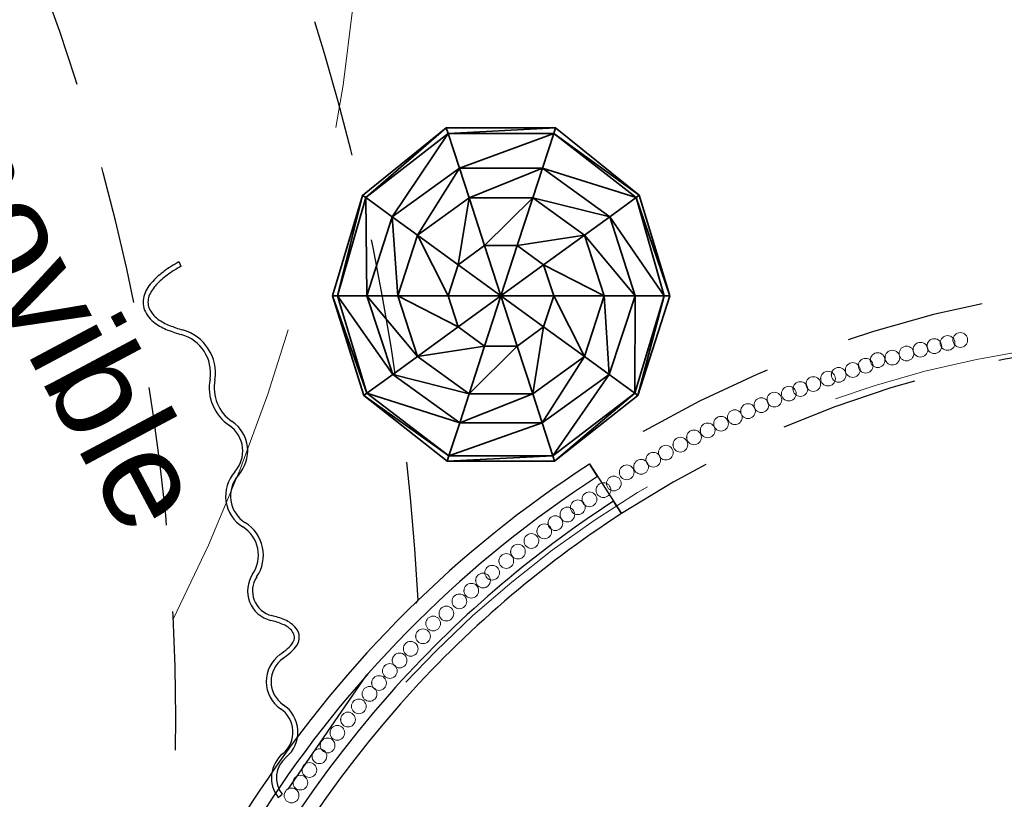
# Model space of a CAD drawing. Header units: millimetres. Extents: x 5 to 415, y 5 to 292.
# Tile 20 of 107: x 286 to 306, y 88 to 104. Entities that reach past the tile are written whole.
import ezdxf
from ezdxf.xclip import XClip

# ---------------------------------------------------------------- set-up
doc = ezdxf.new("R2010")
doc.units = ezdxf.units.MM
doc.header["$MEASUREMENT"] = 0
doc.header["$XCLIPFRAME"] = 0
doc.linetypes.add('Discontinu', pattern=[10.583333, 6.35, -4.233333])
doc.linetypes.add('Tirets', pattern=[4.586109, 2.822222, -1.763887])
for name, color, linetype in [('01-007-DESSINS IMPORTES_GEOMETRE_EXTERNES_XREF', 7, 'Continuous'), ('09-004-TEXTES 100', 7, 'Continuous'), ('Nouveau_02-018-CLOISONS', 7, 'Continuous'), ('Nouveau_02-021-CLOISONS SPECIFIQUES HABILLAGE', 7, 'Continuous'), ('Nouveau_07-001-MOBILIER CONTRACTUEL', 7, 'Continuous'), ('Nouveau_10-002-LOCALISATION ET TYPE FAUX PLAFONDS', 7, 'Continuous')]:
    doc.layers.add(name, color=color, linetype=linetype)
doc.styles.add('STYLE_GENERE_2', font='Arial.ttf')

# ---------------------------------------------------------------- blocks, each defined once
blk = doc.blocks.new('Dessin_1_1', base_point=(-19.415, 56.033))
at = {"layer": 'Nouveau_02-021-CLOISONS SPECIFIQUES HABILLAGE', "linetype": 'Continuous', "lineweight": 0, "true_color": 0x000000}
h = blk.add_hatch(dxfattribs=at)
h.set_pattern_fill('Cuivre_Bronze_0001', color=18, style=0, pattern_type=2)
h.set_pattern_definition([(269.91, (305.1164, 97.3237), (-2.6, 0.004), []), (269.91, (303.8164, 97.3257), (-2.6, 0.004), [1.95, -0.65])])
h.paths.add_polyline_path([(305.116, 97.324, 0.414214), (305.266, 97.173, 0.414214), (305.416, 97.323, 0.414214), (305.267, 97.473, 0.414214)])
h = blk.add_hatch(dxfattribs=at)
h.set_pattern_fill('Cuivre_Bronze_0001', color=18, style=0, pattern_type=2)
h.set_pattern_definition([(269.91, (304.3055, 97.125), (-2.6, 0.004), []), (269.91, (303.0055, 97.127), (-2.6, 0.004), [1.95, -0.65])])
h.paths.add_polyline_path([(304.306, 97.125, 0.414214), (304.455, 96.975, 0.414214), (304.606, 97.125, 0.414214), (304.456, 97.275, 0.414214)])
h = blk.add_hatch(dxfattribs=at)
h.set_pattern_fill('Cuivre_Bronze_0001', color=18, style=0, pattern_type=2)
h.set_pattern_definition([(269.91, (304.5878, 97.1978), (-2.6, 0.004), []), (269.91, (303.2878, 97.1998), (-2.6, 0.004), [1.95, -0.65])])
h.paths.add_polyline_path([(304.588, 97.198, 0.414214), (304.738, 97.048, 0.414214), (304.888, 97.197, 0.414214), (304.738, 97.348, 0.414214)])
h = blk.add_hatch(dxfattribs=at)
h.set_pattern_fill('Cuivre_Bronze_0001', color=18, style=0, pattern_type=2)
h.set_pattern_definition([(269.91, (304.8568, 97.2636), (-2.6, 0.004), []), (269.91, (303.5568, 97.2656), (-2.6, 0.004), [1.95, -0.65])])
h.paths.add_polyline_path([(304.857, 97.264, 0.414214), (305.007, 97.113, 0.414214), (305.157, 97.263, 0.414214), (305.007, 97.413, 0.414214)])
h = blk.add_hatch(dxfattribs=at)
h.set_pattern_fill('Cuivre_Bronze_0001', color=18, style=0, pattern_type=2)
h.set_pattern_definition([(269.91, (303.4328, 96.913), (-2.6, 0.004), []), (269.91, (302.1328, 96.915), (-2.6, 0.004), [1.95, -0.65])])
h.paths.add_polyline_path([(303.433, 96.913, 0.414214), (303.583, 96.763, 0.414214), (303.733, 96.913, 0.414214), (303.583, 97.063, 0.414214)])
h = blk.add_hatch(dxfattribs=at)
h.set_pattern_fill('Cuivre_Bronze_0001', color=18, style=0, pattern_type=2)
h.set_pattern_definition([(269.91, (303.733, 96.9654), (-2.6, 0.004), []), (269.91, (302.433, 96.9674), (-2.6, 0.004), [1.95, -0.65])])
h.paths.add_polyline_path([(303.733, 96.965, 0.414214), (303.883, 96.815, 0.414214), (304.033, 96.965, 0.414214), (303.883, 97.115, 0.414214)])
h = blk.add_hatch(dxfattribs=at)
h.set_pattern_fill('Cuivre_Bronze_0001', color=18, style=0, pattern_type=2)
h.set_pattern_definition([(269.91, (304.0214, 97.048), (-2.6, 0.004), []), (269.91, (302.7215, 97.0499), (-2.6, 0.004), [1.95, -0.65])])
h.paths.add_polyline_path([(304.021, 97.048, 0.414214), (304.171, 96.898, 0.414214), (304.321, 97.047, 0.414214), (304.172, 97.198, 0.414214)])
h = blk.add_hatch(dxfattribs=at)
h.set_pattern_fill('Cuivre_Bronze_0001', color=18, style=0, pattern_type=2)
h.set_pattern_definition([(269.91, (302.928, 96.7127), (-2.6, 0.004), []), (269.91, (301.628, 96.7147), (-2.6, 0.004), [1.95, -0.65])])
h.paths.add_polyline_path([(302.928, 96.713, 0.414214), (303.078, 96.562, 0.414214), (303.228, 96.712, 0.414214), (303.078, 96.862, 0.414214)])
h = blk.add_hatch(dxfattribs=at)
h.set_pattern_fill('Cuivre_Bronze_0001', color=18, style=0, pattern_type=2)
h.set_pattern_definition([(269.91, (303.191, 96.799), (-2.6, 0.004), []), (269.91, (301.891, 96.8009), (-2.6, 0.004), [1.95, -0.65])])
h.paths.add_polyline_path([(303.191, 96.799, 0.414214), (303.341, 96.649, 0.414214), (303.491, 96.798, 0.414214), (303.341, 96.949, 0.414214)])
h = blk.add_hatch(dxfattribs=at)
h.set_pattern_fill('Cuivre_Bronze_0001', color=18, style=0, pattern_type=2)
h.set_pattern_definition([(269.91, (302.4226, 96.5368), (-2.6, 0.004), []), (269.91, (301.1226, 96.5388), (-2.6, 0.004), [1.95, -0.65])])
h.paths.add_polyline_path([(302.423, 96.537, 0.414214), (302.572, 96.387, 0.414214), (302.723, 96.536, 0.414214), (302.573, 96.687, 0.414214)])
h = blk.add_hatch(dxfattribs=at)
h.set_pattern_fill('Cuivre_Bronze_0001', color=18, style=0, pattern_type=2)
h.set_pattern_definition([(269.91, (302.6403, 96.6142), (-2.6, 0.004), []), (269.91, (301.3403, 96.6162), (-2.6, 0.004), [1.95, -0.65])])
h.paths.add_polyline_path([(302.64, 96.614, 0.414214), (302.79, 96.464, 0.414214), (302.94, 96.614, 0.414214), (302.791, 96.764, 0.414214)])
h = blk.add_hatch(dxfattribs=at)
h.set_pattern_fill('Cuivre_Bronze_0001', color=18, style=0, pattern_type=2)
h.set_pattern_definition([(269.91, (301.8596, 96.3247), (-2.6, 0.004), []), (269.91, (300.5596, 96.3267), (-2.6, 0.004), [1.95, -0.65])])
h.paths.add_polyline_path([(301.86, 96.325, 0.414214), (302.009, 96.174, 0.414214), (302.16, 96.324, 0.414214), (302.01, 96.474, 0.414214)])
h = blk.add_hatch(dxfattribs=at)
h.set_pattern_fill('Cuivre_Bronze_0001', color=18, style=0, pattern_type=2)
h.set_pattern_definition([(269.91, (302.1241, 96.4265), (-2.6, 0.004), []), (269.91, (300.8241, 96.4285), (-2.6, 0.004), [1.95, -0.65])])
h.paths.add_polyline_path([(302.124, 96.426, 0.414214), (302.274, 96.276, 0.414214), (302.424, 96.426, 0.414214), (302.274, 96.576, 0.414214)])
h = blk.add_hatch(dxfattribs=at)
h.set_pattern_fill('Cuivre_Bronze_0001', color=18, style=0, pattern_type=2)
h.set_pattern_definition([(269.91, (301.332, 96.11), (-2.6, 0.004), []), (269.91, (300.032, 96.112), (-2.6, 0.004), [1.95, -0.65])])
h.paths.add_polyline_path([(301.332, 96.11, 0.414214), (301.482, 95.96, 0.414214), (301.632, 96.11, 0.414214), (301.482, 96.26, 0.414214)])
h = blk.add_hatch(dxfattribs=at)
h.set_pattern_fill('Cuivre_Bronze_0001', color=18, style=0, pattern_type=2)
h.set_pattern_definition([(269.91, (301.6265, 96.2318), (-2.6, 0.004), []), (269.91, (300.3265, 96.2337), (-2.6, 0.004), [1.95, -0.65])])
h.paths.add_polyline_path([(301.626, 96.232, 0.414214), (301.776, 96.082, 0.414214), (301.926, 96.231, 0.414214), (301.777, 96.382, 0.414214)])
h = blk.add_hatch(dxfattribs=at)
h.set_pattern_fill('Cuivre_Bronze_0001', color=18, style=0, pattern_type=2)
h.set_pattern_definition([(269.91, (300.7948, 95.8751), (-2.6, 0.004), []), (269.91, (299.4948, 95.877), (-2.6, 0.004), [1.95, -0.65])])
h.paths.add_polyline_path([(300.795, 95.875, 0.414214), (300.945, 95.725, 0.414214), (301.095, 95.875, 0.414214), (300.945, 96.025, 0.414214)])
h = blk.add_hatch(dxfattribs=at)
h.set_pattern_fill('Cuivre_Bronze_0001', color=18, style=0, pattern_type=2)
h.set_pattern_definition([(269.91, (301.0666, 95.996), (-2.6, 0.004), []), (269.91, (299.7666, 95.998), (-2.6, 0.004), [1.95, -0.65])])
h.paths.add_polyline_path([(301.067, 95.996, 0.414214), (301.216, 95.846, 0.414214), (301.367, 95.996, 0.414214), (301.217, 96.146, 0.414214)])
h = blk.add_hatch(dxfattribs=at)
h.set_pattern_fill('Cuivre_Bronze_0001', color=18, style=0, pattern_type=2)
h.set_pattern_definition([(269.91, (300.5269, 95.7516), (-2.6, 0.004), []), (269.91, (299.2269, 95.7536), (-2.6, 0.004), [1.95, -0.65])])
h.paths.add_polyline_path([(300.527, 95.752, 0.414214), (300.677, 95.601, 0.414214), (300.827, 95.751, 0.414214), (300.677, 95.901, 0.414214)])
h = blk.add_hatch(dxfattribs=at)
h.set_pattern_fill('Cuivre_Bronze_0001', color=18, style=0, pattern_type=2)
h.set_pattern_definition([(269.91, (299.9742, 95.4832), (-2.6, 0.004), []), (269.91, (298.6742, 95.4852), (-2.6, 0.004), [1.95, -0.65])])
h.paths.add_polyline_path([(299.974, 95.483, 0.414214), (300.124, 95.333, 0.414214), (300.274, 95.483, 0.414214), (300.124, 95.633, 0.414214)])
h = blk.add_hatch(dxfattribs=at)
h.set_pattern_fill('Cuivre_Bronze_0001', color=18, style=0, pattern_type=2)
h.set_pattern_definition([(269.91, (300.2466, 95.6179), (-2.6, 0.004), []), (269.91, (298.9466, 95.6199), (-2.6, 0.004), [1.95, -0.65])])
h.paths.add_polyline_path([(300.247, 95.618, 0.414214), (300.396, 95.468, 0.414214), (300.547, 95.617, 0.414214), (300.397, 95.768, 0.414214)])
h = blk.add_hatch(dxfattribs=at)
h.set_pattern_fill('Cuivre_Bronze_0001', color=18, style=0, pattern_type=2)
h.set_pattern_definition([(269.91, (299.6946, 95.3402), (-2.6, 0.004), []), (269.91, (298.3946, 95.3422), (-2.6, 0.004), [1.95, -0.65])])
h.paths.add_polyline_path([(299.695, 95.34, 0.414214), (299.844, 95.19, 0.414214), (299.995, 95.34, 0.414214), (299.845, 95.49, 0.414214)])
h = blk.add_hatch(dxfattribs=at)
h.set_pattern_fill('Cuivre_Bronze_0001', color=18, style=0, pattern_type=2)
h.set_pattern_definition([(269.91, (299.417, 95.1932), (-2.6, 0.004), []), (269.91, (298.117, 95.1952), (-2.6, 0.004), [1.95, -0.65])])
h.paths.add_polyline_path([(299.417, 95.193, 0.414214), (299.567, 95.043, 0.414214), (299.717, 95.193, 0.414214), (299.567, 95.343, 0.414214)])
h = blk.add_hatch(dxfattribs=at)
h.set_pattern_fill('Cuivre_Bronze_0001', color=18, style=0, pattern_type=2)
h.set_pattern_definition([(269.91, (298.8664, 94.8867), (-2.6, 0.004), []), (269.91, (297.5664, 94.8887), (-2.6, 0.004), [1.95, -0.65])])
h.paths.add_polyline_path([(298.866, 94.887, 0.414214), (299.016, 94.736, 0.414214), (299.166, 94.886, 0.414214), (299.017, 95.036, 0.414214)])
h = blk.add_hatch(dxfattribs=at)
h.set_pattern_fill('Cuivre_Bronze_0001', color=18, style=0, pattern_type=2)
h.set_pattern_definition([(269.91, (299.1217, 95.0313), (-2.6, 0.004), []), (269.91, (297.8217, 95.0333), (-2.6, 0.004), [1.95, -0.65])])
h.paths.add_polyline_path([(299.122, 95.031, 0.414214), (299.271, 94.881, 0.414214), (299.422, 95.031, 0.414214), (299.272, 95.181, 0.414214)])
h = blk.add_hatch(dxfattribs=at)
h.set_pattern_fill('Cuivre_Bronze_0001', color=18, style=0, pattern_type=2)
h.set_pattern_definition([(269.91, (298.6193, 94.7425), (-2.6, 0.004), []), (269.91, (297.3193, 94.7445), (-2.6, 0.004), [1.95, -0.65])])
h.paths.add_polyline_path([(298.619, 94.742, 0.414214), (298.769, 94.592, 0.414214), (298.919, 94.742, 0.414214), (298.77, 94.892, 0.414214)])
h = blk.add_hatch(dxfattribs=at)
h.set_pattern_fill('Cuivre_Bronze_0001', color=18, style=0, pattern_type=2)
h.set_pattern_definition([(269.91, (298.3264, 94.6296), (-2.6, 0.004), []), (269.91, (297.0264, 94.6316), (-2.6, 0.004), [1.95, -0.65])])
h.paths.add_polyline_path([(298.326, 94.63, 0.414214), (298.476, 94.479, 0.414214), (298.626, 94.629, 0.414214), (298.477, 94.779, 0.414214)])
h = blk.add_hatch(dxfattribs=at)
h.set_pattern_fill('Cuivre_Bronze_0001', color=18, style=0, pattern_type=2)
h.set_pattern_definition([(269.91, (297.8523, 94.267), (-2.6, 0.004), []), (269.91, (296.5523, 94.269), (-2.6, 0.004), [1.95, -0.65])])
h.paths.add_polyline_path([(297.852, 94.267, 0.414214), (298.002, 94.117, 0.414214), (298.152, 94.267, 0.414214), (298.003, 94.417, 0.414214)])
h = blk.add_hatch(dxfattribs=at)
h.set_pattern_fill('Cuivre_Bronze_0001', color=18, style=0, pattern_type=2)
h.set_pattern_definition([(269.91, (298.063, 94.402), (-2.6, 0.004), []), (269.91, (296.763, 94.404), (-2.6, 0.004), [1.95, -0.65])])
h.paths.add_polyline_path([(298.063, 94.402, 0.414214), (298.213, 94.252, 0.414214), (298.363, 94.401, 0.414214), (298.213, 94.552, 0.414214)])
h = blk.add_hatch(dxfattribs=at)
h.set_pattern_fill('Cuivre_Bronze_0001', color=18, style=0, pattern_type=2)
h.set_pattern_definition([(269.91, (297.5673, 94.0792), (-2.6, 0.004), []), (269.91, (296.2673, 94.0812), (-2.6, 0.004), [1.95, -0.65])])
h.paths.add_polyline_path([(297.567, 94.079, 0.414214), (297.717, 93.929, 0.414214), (297.867, 94.079, 0.414214), (297.717, 94.229, 0.414214)])
h = blk.add_hatch(dxfattribs=at)
h.set_pattern_fill('Cuivre_Bronze_0001', color=18, style=0, pattern_type=2)
h.set_pattern_definition([(269.91, (297.3306, 93.9185), (-2.6, 0.004), []), (269.91, (296.0306, 93.9204), (-2.6, 0.004), [1.95, -0.65])])
h.paths.add_polyline_path([(297.331, 93.918, 0.414214), (297.48, 93.768, 0.414214), (297.631, 93.918, 0.414214), (297.481, 94.068, 0.414214)])
h = blk.add_hatch(dxfattribs=at)
h.set_pattern_fill('Cuivre_Bronze_0001', color=18, style=0, pattern_type=2)
h.set_pattern_definition([(269.91, (297.118, 93.7703), (-2.6, 0.004), []), (269.91, (295.818, 93.7723), (-2.6, 0.004), [1.95, -0.65])])
h.paths.add_polyline_path([(297.118, 93.77, 0.414214), (297.268, 93.62, 0.414214), (297.418, 93.77, 0.414214), (297.268, 93.92, 0.414214)])
h = blk.add_hatch(dxfattribs=at)
h.set_pattern_fill('Cuivre_Bronze_0001', color=18, style=0, pattern_type=2)
h.set_pattern_definition([(269.91, (296.872, 93.594), (-2.6, 0.004), []), (269.91, (295.572, 93.596), (-2.6, 0.004), [1.95, -0.65])])
h.paths.add_polyline_path([(296.872, 93.594, 0.414214), (297.022, 93.444, 0.414214), (297.172, 93.594, 0.414214), (297.022, 93.744, 0.414214)])
h = blk.add_hatch(dxfattribs=at)
h.set_pattern_fill('Cuivre_Bronze_0001', color=18, style=0, pattern_type=2)
h.set_pattern_definition([(269.91, (296.647, 93.4285), (-2.6, 0.004), []), (269.91, (295.347, 93.4305), (-2.6, 0.004), [1.95, -0.65])])
h.paths.add_polyline_path([(296.647, 93.428, 0.414214), (296.797, 93.278, 0.414214), (296.947, 93.428, 0.414214), (296.797, 93.578, 0.414214)])
h = blk.add_hatch(dxfattribs=at)
h.set_pattern_fill('Cuivre_Bronze_0001', color=18, style=0, pattern_type=2)
h.set_pattern_definition([(269.91, (296.3859, 93.231), (-2.6, 0.004), []), (269.91, (295.0859, 93.233), (-2.6, 0.004), [1.95, -0.65])])
h.paths.add_polyline_path([(296.386, 93.231, 0.414214), (296.536, 93.081, 0.414214), (296.686, 93.23, 0.414214), (296.536, 93.381, 0.414214)])
h = blk.add_hatch(dxfattribs=at)
h.set_pattern_fill('Cuivre_Bronze_0001', color=18, style=0, pattern_type=2)
h.set_pattern_definition([(269.91, (296.1114, 93.0166), (-2.6, 0.004), []), (269.91, (294.8114, 93.0186), (-2.6, 0.004), [1.95, -0.65])])
h.paths.add_polyline_path([(296.111, 93.017, 0.414214), (296.261, 92.866, 0.414214), (296.411, 93.016, 0.414214), (296.262, 93.166, 0.414214)])
h = blk.add_hatch(dxfattribs=at)
h.set_pattern_fill('Cuivre_Bronze_0001', color=18, style=0, pattern_type=2)
h.set_pattern_definition([(269.91, (295.873, 92.8248), (-2.6, 0.004), []), (269.91, (294.573, 92.8268), (-2.6, 0.004), [1.95, -0.65])])
h.paths.add_polyline_path([(295.873, 92.825, 0.414214), (296.023, 92.675, 0.414214), (296.173, 92.824, 0.414214), (296.023, 92.975, 0.414214)])
h = blk.add_hatch(dxfattribs=at)
h.set_pattern_fill('Cuivre_Bronze_0001', color=18, style=0, pattern_type=2)
h.set_pattern_definition([(269.91, (295.5857, 92.5864), (-2.6, 0.004), []), (269.91, (294.2857, 92.5884), (-2.6, 0.004), [1.95, -0.65])])
h.paths.add_polyline_path([(295.586, 92.586, 0.414214), (295.736, 92.436, 0.414214), (295.886, 92.586, 0.414214), (295.736, 92.736, 0.414214)])
h = blk.add_hatch(dxfattribs=at)
h.set_pattern_fill('Cuivre_Bronze_0001', color=18, style=0, pattern_type=2)
h.set_pattern_definition([(269.91, (295.3997, 92.4276), (-2.6, 0.004), []), (269.91, (294.0997, 92.4296), (-2.6, 0.004), [1.95, -0.65])])
h.paths.add_polyline_path([(295.4, 92.428, 0.414214), (295.549, 92.277, 0.414214), (295.7, 92.427, 0.414214), (295.55, 92.577, 0.414214)])
h = blk.add_hatch(dxfattribs=at)
h.set_pattern_fill('Cuivre_Bronze_0001', color=18, style=0, pattern_type=2)
h.set_pattern_definition([(269.91, (295.1613, 92.219), (-2.6, 0.004), []), (269.91, (293.8613, 92.221), (-2.6, 0.004), [1.95, -0.65])])
h.paths.add_polyline_path([(295.161, 92.219, 0.414214), (295.311, 92.069, 0.414214), (295.461, 92.218, 0.414214), (295.311, 92.369, 0.414214)])
h = blk.add_hatch(dxfattribs=at)
h.set_pattern_fill('Cuivre_Bronze_0001', color=18, style=0, pattern_type=2)
h.set_pattern_definition([(269.91, (294.9204, 92.0019), (-2.6, 0.004), []), (269.91, (293.6204, 92.0039), (-2.6, 0.004), [1.95, -0.65])])
h.paths.add_polyline_path([(294.92, 92.002, 0.414214), (295.07, 91.852, 0.414214), (295.22, 92.001, 0.414214), (295.071, 92.152, 0.414214)])
h = blk.add_hatch(dxfattribs=at)
h.set_pattern_fill('Cuivre_Bronze_0001', color=18, style=0, pattern_type=2)
h.set_pattern_definition([(269.91, (294.655, 91.7554), (-2.6, 0.004), []), (269.91, (293.355, 91.7574), (-2.6, 0.004), [1.95, -0.65])])
h.paths.add_polyline_path([(294.655, 91.755, 0.414214), (294.805, 91.605, 0.414214), (294.955, 91.755, 0.414214), (294.805, 91.905, 0.414214)])
h = blk.add_hatch(dxfattribs=at)
h.set_pattern_fill('Cuivre_Bronze_0001', color=18, style=0, pattern_type=2)
h.set_pattern_definition([(269.91, (294.3848, 91.5526), (-2.6, 0.004), []), (269.91, (293.0848, 91.5546), (-2.6, 0.004), [1.95, -0.65])])
h.paths.add_polyline_path([(294.385, 91.553, 0.414214), (294.535, 91.402, 0.414214), (294.685, 91.552, 0.414214), (294.535, 91.702, 0.414214)])
h = blk.add_hatch(dxfattribs=at)
h.set_pattern_fill('Cuivre_Bronze_0001', color=18, style=0, pattern_type=2)
h.set_pattern_definition([(269.91, (294.179, 91.2923), (-2.6, 0.004), []), (269.91, (292.879, 91.2943), (-2.6, 0.004), [1.95, -0.65])])
h.paths.add_polyline_path([(294.179, 91.292, 0.414214), (294.329, 91.142, 0.414214), (294.479, 91.292, 0.414214), (294.329, 91.442, 0.414214)])
h = blk.add_hatch(dxfattribs=at)
h.set_pattern_fill('Cuivre_Bronze_0001', color=18, style=0, pattern_type=2)
h.set_pattern_definition([(269.91, (293.9288, 91.0376), (-2.6, 0.004), []), (269.91, (292.6288, 91.0396), (-2.6, 0.004), [1.95, -0.65])])
h.paths.add_polyline_path([(293.929, 91.038, 0.414214), (294.079, 90.887, 0.414214), (294.229, 91.037, 0.414214), (294.079, 91.187, 0.414214)])
h = blk.add_hatch(dxfattribs=at)
h.set_pattern_fill('Cuivre_Bronze_0001', color=18, style=0, pattern_type=2)
h.set_pattern_definition([(269.91, (293.7022, 90.7998), (-2.6, 0.004), []), (269.91, (292.4022, 90.8018), (-2.6, 0.004), [1.95, -0.65])])
h.paths.add_polyline_path([(293.702, 90.8, 0.414214), (293.852, 90.65, 0.414214), (294.002, 90.799, 0.414214), (293.852, 90.95, 0.414214)])
h = blk.add_hatch(dxfattribs=at)
h.set_pattern_fill('Cuivre_Bronze_0001', color=18, style=0, pattern_type=2)
h.set_pattern_definition([(269.91, (293.503, 90.585), (-2.6, 0.004), []), (269.91, (292.203, 90.5869), (-2.6, 0.004), [1.95, -0.65])])
h.paths.add_polyline_path([(293.503, 90.585, 0.414214), (293.653, 90.435, 0.414214), (293.803, 90.584, 0.414214), (293.653, 90.735, 0.414214)])
h = blk.add_hatch(dxfattribs=at)
h.set_pattern_fill('Cuivre_Bronze_0001', color=18, style=0, pattern_type=2)
h.set_pattern_definition([(269.91, (293.2825, 90.3402), (-2.6, 0.004), []), (269.91, (291.9825, 90.3422), (-2.6, 0.004), [1.95, -0.65])])
h.paths.add_polyline_path([(293.283, 90.34, 0.414214), (293.432, 90.19, 0.414214), (293.583, 90.34, 0.414214), (293.433, 90.49, 0.414214)])
h = blk.add_hatch(dxfattribs=at)
h.set_pattern_fill('Cuivre_Bronze_0001', color=18, style=0, pattern_type=2)
h.set_pattern_definition([(269.91, (293.0898, 90.1203), (-2.6, 0.004), []), (269.91, (291.7898, 90.1222), (-2.6, 0.004), [1.95, -0.65])])
h.paths.add_polyline_path([(293.09, 90.12, 0.414214), (293.24, 89.97, 0.414214), (293.39, 90.12, 0.414214), (293.24, 90.27, 0.414214)])
h = blk.add_hatch(dxfattribs=at)
h.set_pattern_fill('Cuivre_Bronze_0001', color=18, style=0, pattern_type=2)
h.set_pattern_definition([(269.91, (292.8723, 89.865), (-2.6, 0.004), []), (269.91, (291.5723, 89.8669), (-2.6, 0.004), [1.95, -0.65])])
h.paths.add_polyline_path([(292.872, 89.865, 0.414214), (293.022, 89.715, 0.414214), (293.172, 89.864, 0.414214), (293.022, 90.015, 0.414214)])
h = blk.add_hatch(dxfattribs=at)
h.set_pattern_fill('Cuivre_Bronze_0001', color=18, style=0, pattern_type=2)
h.set_pattern_definition([(269.91, (292.6512, 89.5973), (-2.6, 0.004), []), (269.91, (291.3512, 89.5992), (-2.6, 0.004), [1.95, -0.65])])
h.paths.add_polyline_path([(292.651, 89.597, 0.414214), (292.801, 89.447, 0.414214), (292.951, 89.597, 0.414214), (292.801, 89.747, 0.414214)])
h = blk.add_hatch(dxfattribs=at)
h.set_pattern_fill('Cuivre_Bronze_0001', color=18, style=0, pattern_type=2)
h.set_pattern_definition([(269.91, (292.4352, 89.3274), (-2.6, 0.004), []), (269.91, (291.1352, 89.3293), (-2.6, 0.004), [1.95, -0.65])])
h.paths.add_polyline_path([(292.435, 89.327, 0.414214), (292.585, 89.177, 0.414214), (292.735, 89.327, 0.414214), (292.585, 89.477, 0.414214)])
h = blk.add_hatch(dxfattribs=at)
h.set_pattern_fill('Cuivre_Bronze_0001', color=18, style=0, pattern_type=2)
h.set_pattern_definition([(269.91, (292.236, 89.0707), (-2.6, 0.004), []), (269.91, (290.936, 89.0727), (-2.6, 0.004), [1.95, -0.65])])
h.paths.add_polyline_path([(292.236, 89.071, 0.414214), (292.386, 88.92, 0.414214), (292.536, 89.07, 0.414214), (292.386, 89.22, 0.414214)])
h = blk.add_hatch(dxfattribs=at)
h.set_pattern_fill('Cuivre_Bronze_0001', color=18, style=0, pattern_type=2)
h.set_pattern_definition([(269.91, (292.0704, 88.851), (-2.6, 0.004), []), (269.91, (290.7704, 88.853), (-2.6, 0.004), [1.95, -0.65])])
h.paths.add_polyline_path([(292.07, 88.851, 0.414214), (292.22, 88.701, 0.414214), (292.37, 88.851, 0.414214), (292.221, 89.001, 0.414214)])
h = blk.add_hatch(dxfattribs=at)
h.set_pattern_fill('Cuivre_Bronze_0001', color=18, style=0, pattern_type=2)
h.set_pattern_definition([(269.91, (291.865, 88.5709), (-2.6, 0.004), []), (269.91, (290.565, 88.5729), (-2.6, 0.004), [1.95, -0.65])])
h.paths.add_polyline_path([(291.865, 88.571, 0.414214), (292.015, 88.421, 0.414214), (292.165, 88.57, 0.414214), (292.015, 88.721, 0.414214)])
h = blk.add_hatch(dxfattribs=at)
h.set_pattern_fill('Cuivre_Bronze_0001', color=18, style=0, pattern_type=2)
h.set_pattern_definition([(269.91, (291.6826, 88.3144), (-2.6, 0.004), []), (269.91, (290.3826, 88.3164), (-2.6, 0.004), [1.95, -0.65])])
h.paths.add_polyline_path([(291.683, 88.314, 0.414214), (291.832, 88.164, 0.414214), (291.983, 88.314, 0.414214), (291.833, 88.464, 0.414214)])
h = blk.add_hatch(dxfattribs=at)
h.set_pattern_fill('Cuivre_Bronze_0001', color=18, style=0, pattern_type=2)
h.set_pattern_definition([(269.91, (291.502, 88.0524), (-2.6, 0.004), []), (269.91, (290.202, 88.0544), (-2.6, 0.004), [1.95, -0.65])])
h.paths.add_polyline_path([(291.502, 88.052, 0.414214), (291.652, 87.902, 0.414214), (291.802, 88.052, 0.414214), (291.652, 88.202, 0.414214)])
at = {"layer": 'Nouveau_02-018-CLOISONS', "color": 7, "linetype": 'Continuous', "lineweight": 25, "flags": 128}
for points in [[(297.883, 94.547), (297.72, 94.799)], [(298.372, 93.792), (298.209, 94.043)]]:
    blk.add_lwpolyline(points, dxfattribs=at)
at = {"layer": 'Nouveau_02-018-CLOISONS', "color": 7, "linetype": 'Tirets', "lineweight": 25, "flags": 128}
for points in [[(297.72, 94.799), (298.372, 93.792)], [(288.984, 84.401), (294.228, 92.025)]]:
    blk.add_lwpolyline(points, dxfattribs=at)
at = {"layer": 'Nouveau_02-018-CLOISONS', "color": 7, "linetype": 'Tirets', "lineweight": 25}
for centre, radius, start, end in [((246.339, 89.539), 47.953, 2.9711, 80.1207), ((246.339, 89.539), 42.953, 353.1289, 79.5706), ((310.337, 75.329), 23.2, 22.2175, 122.945), ((310.337, 75.329), 22, 22.2175, 122.945)]:
    blk.add_arc(centre, radius, start, end, dxfattribs=at)
at = {"layer": 'Nouveau_02-018-CLOISONS', "color": 7, "linetype": 'Continuous', "lineweight": 25}
for radius, start, end in [(23.2, 122.945, 216.8516), (22.9, 122.945, 216.8516), (22.3, 122.945, 138.4666), (22, 122.945, 138.4666), (22.3, 138.4666, 216.8516), (22, 138.4666, 216.8516)]:
    blk.add_arc((310.337, 75.329), radius, start, end, dxfattribs=at)
at = {"layer": 'Nouveau_02-021-CLOISONS SPECIFIQUES HABILLAGE', "color": 7, "linetype": 'Continuous', "lineweight": 25, "flags": 128}
for points in [[(289.407, 98.822), (289.361, 98.911)], [(291.382, 88.013), (291.46, 88.075)]]:
    blk.add_lwpolyline(points, dxfattribs=at)
at = {"layer": 'Nouveau_02-021-CLOISONS SPECIFIQUES HABILLAGE', "color": 7, "linetype": 'Continuous', "lineweight": 13, "flags": 128}
for points in [[(305.116, 97.324, 0.414214), (305.266, 97.173, 0.414214), (305.416, 97.323, 0.414214), (305.267, 97.473, 0.414214)], [(304.306, 97.125, 0.414214), (304.455, 96.975, 0.414214), (304.606, 97.125, 0.414214), (304.456, 97.275, 0.414214)], [(304.588, 97.198, 0.414214), (304.738, 97.048, 0.414214), (304.888, 97.197, 0.414214), (304.738, 97.348, 0.414214)], [(304.857, 97.264, 0.414214), (305.007, 97.113, 0.414214), (305.157, 97.263, 0.414214), (305.007, 97.413, 0.414214)], [(303.433, 96.913, 0.414214), (303.583, 96.763, 0.414214), (303.733, 96.913, 0.414214), (303.583, 97.063, 0.414214)], [(303.733, 96.965, 0.414214), (303.883, 96.815, 0.414214), (304.033, 96.965, 0.414214), (303.883, 97.115, 0.414214)], [(304.021, 97.048, 0.414214), (304.171, 96.898, 0.414214), (304.321, 97.047, 0.414214), (304.172, 97.198, 0.414214)], [(302.928, 96.713, 0.414214), (303.078, 96.562, 0.414214), (303.228, 96.712, 0.414214), (303.078, 96.862, 0.414214)], [(303.191, 96.799, 0.414214), (303.341, 96.649, 0.414214), (303.491, 96.798, 0.414214), (303.341, 96.949, 0.414214)], [(302.423, 96.537, 0.414214), (302.572, 96.387, 0.414214), (302.723, 96.536, 0.414214), (302.573, 96.687, 0.414214)], [(302.64, 96.614, 0.414214), (302.79, 96.464, 0.414214), (302.94, 96.614, 0.414214), (302.791, 96.764, 0.414214)], [(301.86, 96.325, 0.414214), (302.009, 96.174, 0.414214), (302.16, 96.324, 0.414214), (302.01, 96.474, 0.414214)], [(302.124, 96.426, 0.414214), (302.274, 96.276, 0.414214), (302.424, 96.426, 0.414214), (302.274, 96.576, 0.414214)], [(301.332, 96.11, 0.414214), (301.482, 95.96, 0.414214), (301.632, 96.11, 0.414214), (301.482, 96.26, 0.414214)], [(301.626, 96.232, 0.414214), (301.776, 96.082, 0.414214), (301.926, 96.231, 0.414214), (301.777, 96.382, 0.414214)], [(300.795, 95.875, 0.414214), (300.945, 95.725, 0.414214), (301.095, 95.875, 0.414214), (300.945, 96.025, 0.414214)], [(301.067, 95.996, 0.414214), (301.216, 95.846, 0.414214), (301.367, 95.996, 0.414214), (301.217, 96.146, 0.414214)], [(300.527, 95.752, 0.414214), (300.677, 95.601, 0.414214), (300.827, 95.751, 0.414214), (300.677, 95.901, 0.414214)], [(299.974, 95.483, 0.414214), (300.124, 95.333, 0.414214), (300.274, 95.483, 0.414214), (300.124, 95.633, 0.414214)], [(300.247, 95.618, 0.414214), (300.396, 95.468, 0.414214), (300.547, 95.617, 0.414214), (300.397, 95.768, 0.414214)], [(299.695, 95.34, 0.414214), (299.844, 95.19, 0.414214), (299.995, 95.34, 0.414214), (299.845, 95.49, 0.414214)], [(299.417, 95.193, 0.414214), (299.567, 95.043, 0.414214), (299.717, 95.193, 0.414214), (299.567, 95.343, 0.414214)], [(298.866, 94.887, 0.414214), (299.016, 94.736, 0.414214), (299.166, 94.886, 0.414214), (299.017, 95.036, 0.414214)], [(299.122, 95.031, 0.414214), (299.271, 94.881, 0.414214), (299.422, 95.031, 0.414214), (299.272, 95.181, 0.414214)], [(298.619, 94.742, 0.414214), (298.769, 94.592, 0.414214), (298.919, 94.742, 0.414214), (298.77, 94.892, 0.414214)], [(298.326, 94.63, 0.414214), (298.476, 94.479, 0.414214), (298.626, 94.629, 0.414214), (298.477, 94.779, 0.414214)], [(297.852, 94.267, 0.414214), (298.002, 94.117, 0.414214), (298.152, 94.267, 0.414214), (298.003, 94.417, 0.414214)], [(298.063, 94.402, 0.414214), (298.213, 94.252, 0.414214), (298.363, 94.401, 0.414214), (298.213, 94.552, 0.414214)], [(297.567, 94.079, 0.414214), (297.717, 93.929, 0.414214), (297.867, 94.079, 0.414214), (297.717, 94.229, 0.414214)], [(297.331, 93.918, 0.414214), (297.48, 93.768, 0.414214), (297.631, 93.918, 0.414214), (297.481, 94.068, 0.414214)], [(297.118, 93.77, 0.414214), (297.268, 93.62, 0.414214), (297.418, 93.77, 0.414214), (297.268, 93.92, 0.414214)], [(296.872, 93.594, 0.414214), (297.022, 93.444, 0.414214), (297.172, 93.594, 0.414214), (297.022, 93.744, 0.414214)], [(296.647, 93.428, 0.414214), (296.797, 93.278, 0.414214), (296.947, 93.428, 0.414214), (296.797, 93.578, 0.414214)], [(296.386, 93.231, 0.414214), (296.536, 93.081, 0.414214), (296.686, 93.23, 0.414214), (296.536, 93.381, 0.414214)], [(296.111, 93.017, 0.414214), (296.261, 92.866, 0.414214), (296.411, 93.016, 0.414214), (296.262, 93.166, 0.414214)], [(295.873, 92.825, 0.414214), (296.023, 92.675, 0.414214), (296.173, 92.824, 0.414214), (296.023, 92.975, 0.414214)], [(295.586, 92.586, 0.414214), (295.736, 92.436, 0.414214), (295.886, 92.586, 0.414214), (295.736, 92.736, 0.414214)], [(295.4, 92.428, 0.414214), (295.549, 92.277, 0.414214), (295.7, 92.427, 0.414214), (295.55, 92.577, 0.414214)], [(295.161, 92.219, 0.414214), (295.311, 92.069, 0.414214), (295.461, 92.218, 0.414214), (295.311, 92.369, 0.414214)], [(294.92, 92.002, 0.414214), (295.07, 91.852, 0.414214), (295.22, 92.001, 0.414214), (295.071, 92.152, 0.414214)], [(294.655, 91.755, 0.414214), (294.805, 91.605, 0.414214), (294.955, 91.755, 0.414214), (294.805, 91.905, 0.414214)], [(294.385, 91.553, 0.414214), (294.535, 91.402, 0.414214), (294.685, 91.552, 0.414214), (294.535, 91.702, 0.414214)], [(294.179, 91.292, 0.414214), (294.329, 91.142, 0.414214), (294.479, 91.292, 0.414214), (294.329, 91.442, 0.414214)], [(293.929, 91.038, 0.414214), (294.079, 90.887, 0.414214), (294.229, 91.037, 0.414214), (294.079, 91.187, 0.414214)], [(293.702, 90.8, 0.414214), (293.852, 90.65, 0.414214), (294.002, 90.799, 0.414214), (293.852, 90.95, 0.414214)], [(293.503, 90.585, 0.414214), (293.653, 90.435, 0.414214), (293.803, 90.584, 0.414214), (293.653, 90.735, 0.414214)], [(293.283, 90.34, 0.414214), (293.432, 90.19, 0.414214), (293.583, 90.34, 0.414214), (293.433, 90.49, 0.414214)], [(293.09, 90.12, 0.414214), (293.24, 89.97, 0.414214), (293.39, 90.12, 0.414214), (293.24, 90.27, 0.414214)], [(292.872, 89.865, 0.414214), (293.022, 89.715, 0.414214), (293.172, 89.864, 0.414214), (293.022, 90.015, 0.414214)], [(292.651, 89.597, 0.414214), (292.801, 89.447, 0.414214), (292.951, 89.597, 0.414214), (292.801, 89.747, 0.414214)], [(292.435, 89.327, 0.414214), (292.585, 89.177, 0.414214), (292.735, 89.327, 0.414214), (292.585, 89.477, 0.414214)], [(292.236, 89.071, 0.414214), (292.386, 88.92, 0.414214), (292.536, 89.07, 0.414214), (292.386, 89.22, 0.414214)], [(292.07, 88.851, 0.414214), (292.22, 88.701, 0.414214), (292.37, 88.851, 0.414214), (292.221, 89.001, 0.414214)], [(291.865, 88.571, 0.414214), (292.015, 88.421, 0.414214), (292.165, 88.57, 0.414214), (292.015, 88.721, 0.414214)], [(291.683, 88.314, 0.414214), (291.832, 88.164, 0.414214), (291.983, 88.314, 0.414214), (291.833, 88.464, 0.414214)], [(291.502, 88.052, 0.414214), (291.652, 87.902, 0.414214), (291.802, 88.052, 0.414214), (291.652, 88.202, 0.414214)]]:
    blk.add_lwpolyline(points, format="xyb", close=True, dxfattribs=at)
at = {"layer": 'Nouveau_02-021-CLOISONS SPECIFIQUES HABILLAGE', "color": 7, "linetype": 'Continuous', "lineweight": 25}
for centre, radius, start, end in [((290.298, 97.075), 2.062, 117.0388, 126.9054), ((290.298, 97.075), 1.962, 117.0388, 126.9321), ((290.005, 97.417), 1.612, 125.8591, 137.0087), ((290.005, 97.417), 1.512, 125.8247, 137.0434), ((289.391, 97.97), 0.786, 135.9775, 159.1915), ((289.391, 97.97), 0.686, 135.9036, 159.122), ((289.079, 98.096), 0.45, 160.1185, 201.2701), ((289.079, 98.096), 0.35, 160.2472, 200.9696), ((289.246, 98.187), 0.639, 203.4156, 234.3286), ((289.246, 98.187), 0.539, 203.6187, 234.3989), ((289.538, 98.567), 1.118, 233.5553, 248.6448), ((289.538, 98.567), 1.018, 233.5166, 248.65), ((290.393, 100.738), 3.451, 248.5365, 253.3593), ((290.393, 100.738), 3.351, 248.5349, 253.3387), ((289.193, 96.649), 0.811, 351.5246, 74.7959), ((289.193, 96.649), 0.911, 351.373, 74.7141), ((290.906, 96.351), 0.929, 168.9139, 236.1254), ((290.906, 96.351), 0.829, 168.7655, 236.1809), ((290.027, 95.061), 0.732, 318.0452, 55.2133), ((290.027, 95.061), 0.632, 318.0118, 55.1417), ((291.051, 94.147), 0.741, 138.467, 238.1214), ((291.051, 94.147), 0.641, 138.4999, 238.1234), ((290.302, 92.943), 0.677, 325.2698, 58.094), ((290.302, 92.943), 0.777, 325.3643, 58.0959), ((291.377, 92.216), 0.62, 146.6321, 255.7855), ((291.377, 92.216), 0.52, 146.7528, 255.6842), ((290.848, 89.998), 1.66, 67.8212, 76.9037), ((290.848, 89.998), 1.76, 67.8148, 76.8701), ((291.289, 91.085), 0.587, 38.8248, 67.61), ((291.289, 91.085), 0.487, 38.8809, 67.5896), ((291.513, 91.269), 0.297, 326.9992, 38.3081), ((291.513, 91.269), 0.197, 327.4755, 38.1843), ((289.588, 93.336), 3.03, 307.1114, 310.876), ((291.169, 91.523), 0.625, 310.0296, 324.8216), ((291.169, 91.523), 0.725, 310.0897, 324.9928), ((291.808, 90.371), 0.673, 125.5412, 235.4848), ((291.808, 90.371), 0.573, 125.411, 235.3804), ((289.588, 93.336), 3.13, 307.0851, 310.8629), ((291.115, 89.342), 0.567, 309.8468, 56.788), ((291.115, 89.342), 0.667, 309.7834, 56.6824), ((291.881, 88.411), 0.638, 129.0654, 218.6107), ((291.881, 88.411), 0.538, 128.9988, 218.6107)]:
    blk.add_arc(centre, radius, start, end, dxfattribs=at)
at = {"layer": 'Nouveau_07-001-MOBILIER CONTRACTUEL', "color": 30, "linetype": 'Continuous', "lineweight": 35}
for p, q in [((294.801, 101.641), (293.098, 100.267)), ((294.801, 101.641), (293.163, 100.221)), ((297.027, 101.642), (294.801, 101.641)), ((294.801, 101.641), (294.842, 101.525)), ((297.027, 101.642), (294.842, 101.525)), ((297.027, 101.642), (296.991, 101.524)), ((298.731, 100.268), (297.027, 101.642)), ((294.842, 101.525), (293.163, 100.221)), ((294.842, 101.525), (293.701, 99.831)), ((295.07, 100.823), (294.842, 101.525)), ((296.991, 101.524), (294.842, 101.525)), ((295.07, 100.823), (296.991, 101.524)), ((296.761, 100.822), (296.991, 101.524)), ((298.667, 100.22), (296.991, 101.524)), ((298.731, 100.268), (296.991, 101.524)), ((295.07, 100.823), (293.701, 99.831)), ((295.07, 100.823), (294.215, 99.456)), ((295.266, 100.218), (295.07, 100.823)), ((296.761, 100.822), (295.07, 100.823)), ((296.761, 100.822), (295.266, 100.218)), ((296.563, 100.218), (296.761, 100.822)), ((296.761, 100.822), (298.667, 100.22)), ((298.129, 99.829), (296.761, 100.822)), ((293.098, 100.267), (292.483, 98.221)), ((293.098, 100.267), (292.591, 98.221)), ((293.163, 100.221), (293.098, 100.267)), ((298.667, 100.22), (298.731, 100.268)), ((299.353, 98.221), (298.731, 100.268)), ((293.163, 100.221), (292.591, 98.221)), ((293.701, 99.831), (293.163, 100.221)), ((293.163, 100.221), (293.183, 98.223)), ((295.266, 100.218), (294.215, 99.456)), ((295.045, 98.853), (295.266, 100.218)), ((296.563, 100.218), (295.266, 100.218)), ((295.266, 100.218), (295.583, 99.243)), ((296.563, 100.218), (295.583, 99.243)), ((296.563, 100.218), (296.247, 99.243)), ((298.129, 99.829), (296.563, 100.218)), ((297.614, 99.456), (296.563, 100.218)), ((298.129, 99.829), (298.667, 100.22)), ((299.239, 98.221), (298.667, 100.22)), ((299.353, 98.221), (298.667, 100.22)), ((293.701, 99.831), (293.183, 98.223)), ((293.701, 99.831), (293.815, 98.221)), ((294.215, 99.456), (293.701, 99.831)), ((297.614, 99.456), (298.129, 99.829)), ((298.129, 99.829), (299.239, 98.221)), ((298.646, 98.221), (298.129, 99.829)), ((294.215, 99.456), (293.815, 98.221)), ((294.84, 98.221), (294.215, 99.456)), ((294.215, 99.456), (295.045, 98.853)), ((296.247, 99.243), (297.614, 99.456)), ((297.614, 99.456), (296.784, 98.853)), ((298.646, 98.221), (297.614, 99.456)), ((298.015, 98.221), (297.614, 99.456)), ((295.045, 98.853), (295.583, 99.243)), ((295.915, 98.221), (295.583, 99.243)), ((295.583, 99.243), (296.247, 99.243)), ((296.247, 99.243), (295.915, 98.221)), ((296.247, 99.243), (296.784, 98.853)), ((294.84, 98.221), (295.045, 98.853)), ((295.915, 98.221), (295.045, 98.853)), ((296.784, 98.853), (295.915, 98.221)), ((296.784, 98.853), (296.989, 98.221)), ((296.784, 98.853), (298.015, 98.221)), ((292.483, 98.221), (293.126, 96.195)), ((292.591, 98.221), (292.483, 98.221)), ((292.483, 98.221), (293.187, 96.24)), ((293.183, 98.223), (292.591, 98.221)), ((292.591, 98.221), (293.187, 96.24)), ((292.591, 98.221), (293.712, 96.621)), ((293.183, 98.223), (293.712, 96.621)), ((293.183, 98.223), (294.217, 96.987)), ((293.815, 98.221), (293.183, 98.223)), ((293.815, 98.221), (294.217, 96.987)), ((295.045, 97.59), (293.815, 98.221)), ((293.815, 98.221), (294.84, 98.221)), ((295.045, 97.59), (294.84, 98.221)), ((295.915, 98.221), (294.84, 98.221)), ((295.915, 98.221), (295.045, 97.59)), ((295.915, 98.221), (295.583, 97.199)), ((295.915, 98.221), (296.989, 98.221)), ((295.915, 98.221), (296.784, 97.59)), ((295.915, 98.221), (296.247, 97.199)), ((296.989, 98.221), (296.784, 97.59)), ((298.015, 98.221), (296.989, 98.221)), ((296.989, 98.221), (297.613, 96.988)), ((297.613, 96.988), (298.015, 98.221)), ((298.015, 98.221), (298.646, 98.221)), ((298.015, 98.221), (298.118, 96.621)), ((298.643, 96.239), (299.239, 98.221)), ((298.646, 98.221), (299.239, 98.221)), ((298.704, 96.195), (299.353, 98.221)), ((298.704, 96.195), (299.239, 98.221)), ((299.239, 98.221), (299.353, 98.221)), ((298.118, 96.621), (298.646, 98.221)), ((298.643, 96.239), (298.646, 98.221)), ((294.217, 96.987), (295.045, 97.59)), ((295.583, 97.199), (295.045, 97.59)), ((296.784, 97.59), (296.247, 97.199)), ((296.784, 97.59), (296.564, 96.226)), ((296.784, 97.59), (297.613, 96.988)), ((295.583, 97.199), (294.217, 96.987)), ((296.247, 97.199), (295.267, 96.225)), ((295.267, 96.225), (295.583, 97.199)), ((296.247, 97.199), (295.583, 97.199)), ((296.564, 96.226), (296.247, 97.199)), ((294.217, 96.987), (293.712, 96.621)), ((294.217, 96.987), (295.267, 96.225)), ((296.564, 96.226), (297.613, 96.988)), ((297.613, 96.988), (296.755, 95.637)), ((297.613, 96.988), (298.118, 96.621)), ((293.712, 96.621), (293.187, 96.24)), ((293.712, 96.621), (295.267, 96.225)), ((293.712, 96.621), (295.076, 95.637)), ((296.755, 95.637), (298.118, 96.621)), ((296.972, 94.968), (298.118, 96.621)), ((298.118, 96.621), (298.643, 96.239)), ((293.187, 96.24), (293.126, 96.195)), ((293.187, 96.24), (294.857, 94.968)), ((293.187, 96.24), (295.076, 95.637)), ((295.076, 95.637), (296.564, 96.226)), ((295.267, 96.225), (295.076, 95.637)), ((295.267, 96.225), (296.564, 96.226)), ((296.564, 96.226), (296.755, 95.637)), ((296.972, 94.968), (298.643, 96.239)), ((297.008, 94.856), (298.643, 96.239)), ((298.643, 96.239), (298.704, 96.195)), ((293.126, 96.195), (294.821, 94.856)), ((293.126, 96.195), (294.857, 94.968)), ((297.008, 94.856), (298.704, 96.195)), ((295.076, 95.637), (294.857, 94.968)), ((294.857, 94.968), (296.755, 95.637)), ((295.076, 95.637), (296.755, 95.637)), ((296.755, 95.637), (296.972, 94.968)), ((296.972, 94.968), (294.821, 94.856)), ((294.821, 94.856), (294.857, 94.968)), ((294.821, 94.856), (297.008, 94.856)), ((294.857, 94.968), (296.972, 94.968)), ((297.008, 94.856), (296.972, 94.968))]:
    blk.add_line(p, q, dxfattribs=at)
at = {"layer": 'Nouveau_10-002-LOCALISATION ET TYPE FAUX PLAFONDS', "color": 8, "linetype": 'Discontinu', "lineweight": 5}
blk.add_circle((309.99, 75.588), 21.783, dxfattribs=at)
blk.add_arc((257.258, 107.785), 35.827, 333.2106, 137.7854, dxfattribs=at)
at = {"layer": '09-004-TEXTES 100', "color": 7, "linetype": 'Continuous', "lineweight": 13, "insert": (277.595, 113.238), "char_height": 2, "attachment_point": 7, "rotation": 298.0631, "style": 'STYLE_GENERE_2'}
blk.add_mtext('\\A1;{\\pql;\\fArial|b0|i0|c0|p0;\\W1.000000;Cloisons amovible}', dxfattribs=at)

msp = doc.modelspace()

# ---------------------------------------------------------------- block references
at = {"layer": '01-007-DESSINS IMPORTES_GEOMETRE_EXTERNES_XREF', "color": 7, "linetype": 'Continuous', "lineweight": 20}
ref = msp.add_blockref('Dessin_1_1', (-19.415, 56.033), dxfattribs=at)
XClip(ref).set_block_clipping_path([(11.4338842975, 39.5369897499), (415, 271.6031054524)])

doc.saveas('drawing.dxf')
